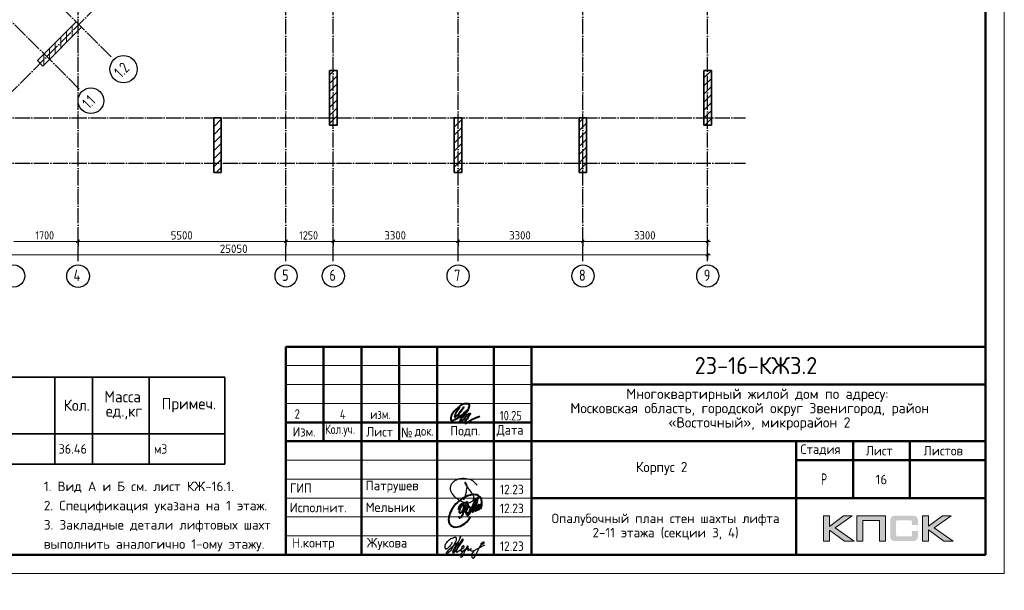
# Model space of a CAD drawing. Header units: millimetres. Extents: x -49773 to 2322955, y -3321 to 58485.
# Tile 179 of 256: x 805153 to 831189, y -1879 to 13206. Entities that reach past the tile are written whole.
import ezdxf

# ---------------------------------------------------------------- set-up
doc = ezdxf.new("R2010")
doc.units = ezdxf.units.MM
doc.linetypes.add('______11', pattern=[500, 400, -50, 0, -50])
doc.linetypes.add('______5', pattern=[1100, 800, -100, 100, -100])
for name, color, linetype, lineweight in [('Standard', 7, 'Continuous', 25), ('Основная', 7, 'Continuous', 40), ('Размерная линия_ общее', 7, 'Continuous', 13), ('Стена наружная_ Сайдинг', 7, 'Continuous', 35)]:
    doc.layers.add(name, color=color, linetype=linetype, lineweight=lineweight)
doc.layers.add('Осевая линия_ общее', color=7, linetype='______5', lineweight=13, true_color=0xa0a0a0)
doc.styles.add('GOST 2.304-81', font='txt')
doc.styles.add('ISOCPEUR', font='txt')
doc.styles.add('Segoe UI Symbol', font='txt')

# ---------------------------------------------------------------- blocks, each defined once
blk = doc.blocks.new('яяя')
at = {"lineweight": 30}
for points in [[(345424, 110432), (345425, 110410), (345424, 110397), (345417, 110379), (345406, 110350), (345390, 110319), (345357, 110275), (345310, 110221), (345265, 110176), (345198, 110110), (345161, 110077), (345133, 110066), (345116, 110066), (345102, 110075), (345090, 110091), (345082, 110115), (345074, 110146), (345066, 110182), (345064, 110206), (345067, 110234), (345077, 110278), (345095, 110320), (345114, 110361), (345134, 110395), (345159, 110428), (345195, 110469), (345228, 110506), (345284, 110560), (345331, 110595), (345379, 110625), (345435, 110648), (345486, 110670), (345532, 110686), (345573, 110696), (345605, 110698), (345621, 110695), (345635, 110687), (345648, 110671), (345656, 110649), (345659, 110625), (345659, 110583), (345656, 110553), (345647, 110523), (345635, 110489), (345387, 110033), (345349, 109985), (345311, 109948), (345247, 109889), (345209, 109858), (345192, 109844), (345180, 109837), (345157, 109833), (345150, 109835), (345140, 109842), (345135, 109856), (345138, 109881), (345148, 109892), (345183, 109930), (345267, 110024), (345343, 110105), (345455, 110213), (345617, 110343), (345775, 110456), (345811, 110526), (345838, 110607), (345890, 110740), (345902, 110771), (345698, 110295), (345672, 110226), (345626, 110132), (345572, 110032), (345518, 109953), (345481, 109918), (345497, 110001), (345567, 110147), (345655, 110301), (345760, 110442)], [(345481, 109918), (345476, 109896), (345475, 109874), (345485, 109861), (345506, 109866), (345539, 109891), (345632, 109983), (345968, 110450), (346022, 110527), (346029, 110560), (346027, 110579), (346026, 110590), (346010, 110605), (345993, 110609), (345975, 110601), (345962, 110584), (345954, 110562), (345857, 110421), (345783, 110292), (345741, 110183), (345701, 110079), (345665, 109985), (345660, 109952), (345666, 109929), (345669, 109915), (345682, 109910), (345702, 109914), (345735, 109941), (345846, 110007), (346065, 110160), (346075, 110193), (346070, 110217), (346066, 110236), (346052, 110241), (346030, 110241), (346007, 110228), (345978, 110203), (345960, 110164), (345892, 110010), (345895, 109986), (345904, 109966), (345925, 109964), (345969, 109968), (346045, 110000), (346218, 110114), (346261, 110154), (346280, 110184), (346282, 110210), (346278, 110225), (346263, 110229), (346241, 110222), (346220, 110198), (346162, 110049), (345989, 109904), (345932, 109849), (345906, 109805), (345891, 109739), (345890, 109690), (345899, 109652), (345924, 109647), (345956, 109655), (345980, 109674), (346058, 109838), (346158, 110046), (346261, 110098), (346314, 110120), (346292, 110079), (346269, 110036), (346261, 110008), (346267, 109998), (346293, 109998), (346363, 110039), (346445, 110095), (346421, 110068), (346414, 110040), (346407, 110011), (346416, 109990), (346466, 109972), (346509, 109977), (346574, 109984), (347172, 110293)], [(346586, 109971), (346543, 109917), (346509, 109873), (346489, 109825), (346475, 109767), (346472, 109710), (346478, 109675), (346485, 109641), (346501, 109621), (346517, 109602), (346542, 109589), (346568, 109592), (346605, 109620), (346680, 109731), (346736, 109842), (346865, 110115), (346962, 110290), (346969, 110318), (346979, 110360), (347013, 110403), (347056, 110434), (347091, 110450), (347109, 110450), (347121, 110434), (347115, 110405), (347072, 110355), (347012, 110307), (346924, 110222)]]:
    blk.add_lwpolyline(points, dxfattribs=at)
blk = doc.blocks.new('Из_буфера32210')
at = {"color": 7, "lineweight": 25}
blk.add_lwpolyline([(357, 84), (386, 160), (399, 213), (405, 239), (412, 268), (420, 299), (427, 339), (434, 380), (437, 414), (438, 442), (436, 466), (430, 489), (425, 504), (417, 519), (409, 531), (405, 535), (403, 536), (400, 539), (394, 541), (387, 543), (383, 542), (379, 539), (377, 534), (377, 528), (379, 523), (438, 428), (470, 382), (484, 365), (504, 341), (528, 310), (551, 280), (562, 264), (575, 247), (582, 235), (589, 220), (599, 198), (606, 184), (610, 167), (611, 155), (612, 143), (611, 127), (609, 116), (603, 96), (596, 82), (588, 69), (579, 56), (563, 43), (551, 34), (539, 25), (524, 16), (511, 10), (494, 5), (481, 3), (456, 0), (432, 1), (415, 3), (396, 6), (375, 11), (355, 19), (336, 24), (310, 31), (293, 39), (269, 53), (243, 69), (223, 80), (202, 93), (180, 109), (152, 128), (126, 152), (98, 182), (77, 211), (52, 241), (32, 266), (20, 293), (8, 329), (3, 348), (1, 373), (0, 393), (1, 417), (6, 440), (13, 454), (20, 476), (26, 497), (38, 517), (47, 529), (60, 548), (75, 563), (95, 581), (115, 593), (135, 606), (161, 618), (187, 628), (213, 638), (251, 647), (282, 653), (319, 655), (353, 655), (384, 652), (418, 648), (460, 641), (503, 628), (544, 611), (579, 594), (611, 573), (639, 545), (666, 515), (679, 496), (694, 471)], dxfattribs=at)
blk = doc.blocks.new('Из_буфера5543')
at = {"layer": 'Основная'}
for points in [[(762, 497), (761, 475), (762, 458), (767, 452), (778, 451), (786, 456), (792, 470), (796, 479), (799, 485), (802, 495), (805, 507), (808, 516), (812, 533), (814, 535), (801, 505), (800, 490), (800, 477), (805, 470), (820, 476), (824, 483), (826, 494), (829, 504), (833, 526), (835, 530), (842, 548), (846, 564), (852, 580), (855, 593), (859, 605), (862, 610), (866, 617), (856, 574), (856, 555), (851, 540), (848, 519), (849, 504), (848, 495), (853, 493), (861, 496), (863, 501), (868, 518), (873, 541), (876, 550), (880, 574), (883, 591), (886, 612), (881, 686), (874, 707), (870, 726), (859, 756), (851, 767), (838, 790), (819, 809), (794, 828), (785, 830), (763, 839), (748, 848), (721, 853), (704, 855), (666, 856), (639, 856), (599, 849), (579, 842), (535, 829), (485, 816), (420, 783), (378, 759), (341, 732), (282, 688), (227, 640), (195, 610), (157, 566), (127, 518), (88, 464), (57, 403), (39, 361), (27, 325), (16, 296), (6, 253), (0, 203), (7, 156), (13, 124), (29, 84), (60, 48), (75, 35), (98, 20), (138, 4), (165, 0), (237, 4), (277, 13), (317, 25), (365, 46), (428, 93), (474, 130), (516, 180), (554, 236), (582, 281)], [(265, 457), (281, 514), (299, 558), (312, 579), (332, 604), (345, 612), (360, 622), (376, 623), (382, 623), (387, 620), (391, 616), (396, 603), (399, 595), (402, 580), (403, 561), (401, 532), (394, 489), (386, 464), (379, 450), (372, 431), (365, 419), (358, 406), (348, 395), (338, 381), (328, 373), (313, 368), (304, 368), (296, 375), (294, 382), (290, 395), (293, 410), (293, 423), (297, 453), (305, 480), (308, 489), (320, 515), (328, 532), (344, 563), (361, 581), (377, 600), (395, 620), (414, 636), (448, 646), (472, 651), (482, 649), (493, 639), (502, 619), (507, 608), (508, 574), (505, 541), (499, 519), (483, 494), (469, 476), (459, 470), (443, 469), (439, 469)], [(503, 678), (478, 638), (464, 604), (452, 565), (440, 538), (428, 496), (422, 475), (417, 459), (413, 438), (402, 411), (395, 387), (383, 357), (378, 335), (370, 322), (367, 317), (359, 302), (348, 280), (336, 260), (324, 251), (310, 240), (299, 237), (292, 237), (288, 239), (281, 248), (278, 254), (278, 272), (276, 276), (276, 280)], [(496, 377), (509, 373), (536, 381), (548, 392), (559, 405), (565, 424), (573, 446), (576, 461), (579, 481), (579, 496), (575, 512), (567, 526), (551, 531), (538, 533), (529, 527), (518, 519), (505, 506), (501, 498), (495, 491), (490, 482), (482, 466), (479, 458), (472, 435), (468, 429), (464, 416), (460, 401), (461, 392), (462, 373), (465, 356), (469, 345), (477, 337), (483, 324), (496, 316), (511, 315), (524, 318), (535, 326), (547, 340), (554, 347), (566, 364), (572, 374), (579, 385), (593, 419), (599, 436), (606, 452), (616, 479), (623, 504), (629, 521), (635, 533), (637, 542), (643, 556), (644, 557), (652, 576), (658, 592), (688, 673), (724, 750), (651, 489), (636, 412), (636, 406), (639, 402), (645, 401), (649, 402), (651, 406), (655, 416), (660, 420), (661, 427), (665, 436), (668, 446), (753, 720), (780, 779), (715, 511), (710, 476), (706, 424), (712, 420), (718, 419), (725, 426), (729, 430), (733, 436), (737, 445), (741, 458), (745, 471), (747, 484), (749, 488), (761, 511), (768, 534), (772, 548), (776, 561), (781, 570), (788, 582), (792, 587), (802, 594), (804, 592), (807, 589), (807, 579), (807, 575), (804, 562), (805, 556), (800, 541), (793, 526), (784, 512), (774, 498), (767, 491), (762, 486), (760, 488), (763, 507), (764, 513), (767, 525), (769, 537), (771, 545)]]:
    blk.add_lwpolyline(points, dxfattribs=at)

msp = doc.modelspace()

# ---------------------------------------------------------------- hatches: boundary and pattern name
h = msp.add_hatch(color=256)
h.paths.add_polyline_path([(827162.2, 90.4), (826934.7, 90.4), (826562.7, -189.7), (826562.7, 90.4), (826405.1, 90.4), (826405.1, -581.8), (826562.7, -581.8), (826562.7, -286.5), (826965.2, -581.8), (827216.9, -581.8), (826716.2, -226.3)])
h.paths.add_polyline_path([(827445, -36.2), (827890.4, -36.2), (827890.4, -581.8), (828046.6, -581.8), (828046.6, 90.4), (827880, 90.4), (827288.8, 90.4), (827288.8, -68.7), (827288.8, -581.8), (827445, -581.8)])
h.paths.add_polyline_path([(829184.8, 93.8), (829027.1, 93.8), (829027.1, -579), (829184.8, -579), (829184.8, -283), (829587.2, -579), (829838.9, -579), (829338.3, -222.9), (829784.3, 93.8), (829557.5, 93.8), (829184.8, -186.2)])
msp.add_hatch(color=256).paths.add_polyline_path([(828895.8, 19.1), (828893.7, 26.7), (828890.9, 33), (828887.5, 39.2), (828884, 45.4), (828880.5, 50.3), (828876.4, 55.1), (828872.2, 59.9), (828868.1, 64.1), (828862.6, 67.5), (828857, 71.7), (828850.8, 75.1), (828843.9, 77.9), (828837, 80.7), (828829.4, 83.4), (828821.8, 85.5), (828803.8, 89), (828784.4, 91.7), (828763, 93.1), (828739.5, 93.8), (828338.4, 93.8), (828314.9, 93.1), (828294.2, 91.7), (828274.1, 89), (828256.8, 85.5), (828248.5, 82.8), (828240.9, 80.7), (828234, 77.9), (828227.8, 74.5), (828221.6, 71.7), (828215.3, 67.5), (828210.5, 64.1), (828205.7, 59.9), (828201.5, 55.1), (828198.1, 50.3), (828193.9, 45.4), (828190.5, 39.2), (828187.7, 33), (828184.9, 26.1), (828182.2, 19.1), (828180.1, 11.5), (828176.6, -5.1), (828173.9, -23), (828171.8, -43.1), (828171.8, -65.2), (828171.8, -419.3), (828171.8, -441.4), (828173.9, -461.4), (828176.6, -480.1), (828180.1, -496.7), (828182.2, -504.3), (828184.9, -511.2), (828187.7, -518.1), (828190.5, -524.4), (828193.9, -529.9), (828198.1, -535.4), (828201.5, -540.3), (828205.7, -545.1), (828210.5, -549.3), (828216, -552.7), (828221.6, -556.2), (828227.8, -559.6), (828234, -563.1), (828241.6, -565.2), (828248.5, -567.9), (828256.8, -570), (828274.1, -574.1), (828294.2, -576.2), (828315.6, -578.3), (828338.4, -579), (828739.5, -579), (828763, -578.3), (828784.4, -576.9), (828803.8, -574.1), (828821.1, -570.7), (828829.4, -567.9), (828837, -565.8), (828843.9, -563.1), (828850.8, -559.6), (828857, -556.9), (828862.6, -552.7), (828868.1, -549.3), (828872.2, -545.1), (828876.4, -541), (828880.5, -535.4), (828884, -530.6), (828887.5, -524.4), (828890.9, -518.1), (828893.7, -511.9), (828895.8, -504.3), (828898.5, -496.7), (828902, -480.1), (828904.7, -462.1), (828906.1, -441.4), (828906.8, -419.3), (828906.8, -307.9), (828749.9, -307.9), (828749.9, -398.5), (828749.9, -404.7), (828749.2, -411), (828747.8, -416.5), (828746.4, -422), (828744.3, -426.9), (828742.2, -431), (828739.5, -435.2), (828736, -438.6), (828732.6, -442.1), (828728.4, -444.8), (828723.6, -446.9), (828718.7, -449), (828713.9, -450.4), (828707.7, -451.1), (828701.5, -451.8), (828695.2, -452.4), (828371.6, -452.4), (828366.1, -451.8), (828361.2, -451.1), (828357.1, -449), (828352.9, -446.9), (828348.8, -444.2), (828345.3, -441.4), (828341.9, -437.9), (828339.1, -433.8), (828336.4, -429.6), (828334.3, -425.5), (828332.2, -420.6), (828330.8, -415.8), (828328.7, -406.1), (828328.1, -396.4), (828328.1, -73.5), (828328.1, -68), (828328.7, -62.5), (828330.1, -57.6), (828331.5, -52.8), (828332.9, -48.6), (828335, -45.2), (828337.7, -41.7), (828340.5, -38.3), (828344, -35.5), (828347.4, -32.7), (828351.6, -30.6), (828355.7, -29.3), (828360.6, -27.9), (828365.4, -27.2), (828370.9, -26.5), (828376.5, -26.5), (828695.2, -26.5), (828701.5, -26.5), (828707.7, -27.2), (828713.2, -28.6), (828718, -30), (828722.9, -32), (828727.7, -34.1), (828731.9, -37.6), (828735.3, -40.3), (828738.8, -44.5), (828741.6, -48.6), (828744.3, -52.8), (828746.4, -57.6), (828747.8, -62.5), (828749.2, -68), (828749.9, -74.2), (828749.9, -80.4), (828749.9, -154.4), (828906.8, -154.4), (828906.8, -65.2), (828906.1, -43.1), (828904.7, -23), (828902, -5.1), (828897.8, 11.5)])

# ---------------------------------------------------------------- linework, layer by layer
at = {"color": 7, "linetype": 'Continuous', "lineweight": 35, "transparency": 33554687}
for p, q in [((806646.5, 13148.2), (805621.2, 12122.9)), ((806787.9, 13006.8), (806646.5, 13148.2)), ((805762.6, 11981.5), (806787.9, 13006.8)), ((805621.2, 12122.9), (805762.6, 11981.5)), ((813344.9, 11863.6), (813344.9, 10413.6)), ((813544.9, 11863.6), (813344.9, 11863.6)), ((813544.9, 10413.6), (813544.9, 11863.6)), ((823244.9, 11863.6), (823244.9, 10413.6)), ((823444.9, 11863.6), (823244.9, 11863.6)), ((823444.9, 10413.6), (823444.9, 11863.6)), ((810284.9, 10613.6), (810284.9, 9163.6)), ((810484.9, 10613.6), (810284.9, 10613.6)), ((810484.9, 9163.6), (810484.9, 10613.6)), ((816644.9, 10613.6), (816644.9, 9163.6)), ((816844.9, 10613.6), (816644.9, 10613.6)), ((816844.9, 9163.6), (816844.9, 10613.6)), ((819944.9, 10613.4), (819944.9, 9163.4)), ((820144.9, 10613.4), (819944.9, 10613.4)), ((820144.9, 9163.4), (820144.9, 10613.4)), ((813344.9, 10413.6), (813544.9, 10413.6)), ((823244.9, 10413.6), (823444.9, 10413.6)), ((810284.9, 9163.6), (810484.9, 9163.6)), ((816644.9, 9163.6), (816844.9, 9163.6)), ((819944.9, 9163.4), (820144.9, 9163.4))]:
    msp.add_line(p, q, dxfattribs=at)
at = {"color": 253, "linetype": '______5', "lineweight": 18, "true_color": 0xababab, "transparency": 33554687}
for p, q in [((806544.9, 12763.8), (806544.9, 13046.6)), ((806244.9, 12463.8), (806244.9, 12746.6)), ((805944.9, 12163.8), (805944.9, 12446.6)), ((805644.9, 12099.2), (805644.9, 12146.6)), ((813344.9, 11523.5), (813544.9, 11723.5)), ((823244.9, 11665.5), (823443.1, 11863.6)), ((813344.9, 11099.3), (813544.9, 11299.3)), ((823244.9, 11241.2), (823444.9, 11441.2)), ((823244.9, 10816.9), (823444.9, 11016.9)), ((813344.9, 10675), (813544.9, 10875)), ((810284.9, 10584.9), (810313.7, 10613.6)), ((813507.8, 10413.6), (813544.9, 10450.8)), ((816644.9, 10580.9), (816677.6, 10613.6)), ((819944.9, 10486.8), (820071.5, 10613.4)), ((823265.9, 10413.6), (823444.9, 10592.7)), ((810284.9, 10160.6), (810484.9, 10360.6)), ((816644.9, 10156.6), (816844.9, 10356.6)), ((819944.9, 10062.5), (820144.9, 10262.5)), ((810284.9, 9736.3), (810484.9, 9936.3)), ((816644.9, 9732.4), (816844.9, 9932.4)), ((819944.9, 9638.3), (820144.9, 9838.3)), ((810284.9, 9312.1), (810484.9, 9512.1)), ((816644.9, 9308.1), (816844.9, 9508.1)), ((819944.9, 9214), (820144.9, 9414))]:
    msp.add_line(p, q, dxfattribs=at)
at = {"color": 253, "linetype": '______11', "lineweight": 18, "true_color": 0xababab, "transparency": 33554687}
for p, q in [((806694.9, 12913.8), (806694.9, 13099.8)), ((806394.9, 12613.8), (806394.9, 12896.6)), ((806094.9, 12313.8), (806094.9, 12596.6)), ((805794.9, 12013.8), (805794.9, 12296.6)), ((813344.9, 11735.7), (813472.9, 11863.6)), ((813344.9, 11311.4), (813544.9, 11511.4)), ((823244.9, 11453.3), (823444.9, 11653.3)), ((823244.9, 11029.1), (823444.9, 11229.1)), ((813344.9, 10887.2), (813544.9, 11087.2)), ((823244.9, 10604.8), (823444.9, 10804.8)), ((810284.9, 10372.7), (810484.9, 10572.7)), ((813344.9, 10462.9), (813544.9, 10662.9)), ((816644.9, 10368.8), (816844.9, 10568.8)), ((819944.9, 10274.7), (820144.9, 10474.7)), ((810284.9, 9948.5), (810484.9, 10148.5)), ((816644.9, 9944.5), (816844.9, 10144.5)), ((819944.9, 9850.4), (820144.9, 10050.4)), ((810284.9, 9524.2), (810484.9, 9724.2)), ((816644.9, 9520.3), (816844.9, 9720.3)), ((819944.9, 9426.1), (820144.9, 9626.1)), ((810348.6, 9163.6), (810484.9, 9299.9)), ((816712.6, 9163.6), (816844.9, 9296)), ((820106.5, 9163.4), (820144.9, 9201.9))]:
    msp.add_line(p, q, dxfattribs=at)
at = {"lineweight": 0}
for points in [[(826405.1, -581.8), (826405.1, 90.4), (826562.7, 90.4), (826562.7, -189.7), (826934.7, 90.4), (827162.2, 90.4), (826716.2, -226.3), (827216.9, -581.8), (826965.2, -581.8), (826562.7, -286.5), (826562.7, -581.8), (826405.1, -581.8)], [(827445, -581.8), (827445, -36.2), (827890.4, -36.2), (827890.4, -581.8), (828046.6, -581.8), (828046.6, 90.4), (827880, 90.4), (827288.8, 90.4), (827288.8, -68.7), (827288.8, -581.8), (827445, -581.8)], [(829027.1, -579), (829027.1, 93.8), (829184.8, 93.8), (829184.8, -186.2), (829557.5, 93.8), (829784.3, 93.8), (829338.3, -222.9), (829838.9, -579), (829587.2, -579), (829184.8, -283), (829184.8, -579), (829027.1, -579)]]:
    msp.add_lwpolyline(points, close=True, dxfattribs=at)
at = {"layer": 'Standard', "color": 7, "linetype": 'Continuous', "lineweight": 35, "transparency": 33554687}
for p, q in [((792080.1, 3758.8), (810580.1, 3758.8)), ((806080.1, 3758.8), (806080.1, 2258.8)), ((807080.1, 3758.8), (807080.1, 2258.8)), ((808580.1, 3758.8), (808580.1, 2258.8)), ((810580.1, 3758.8), (810580.1, 2258.8)), ((810580.1, 2258.8), (792080.1, 2258.8)), ((806080.1, 2258.8), (806080.1, 1458.8)), ((807080.1, 2258.8), (807080.1, 1458.8)), ((808580.1, 2258.8), (808580.1, 1458.8)), ((810580.1, 2258.8), (810580.1, 2258.8)), ((810580.1, 2258.8), (810580.1, 1458.8)), ((792080.1, 1458.8), (810580.1, 1458.8))]:
    msp.add_line(p, q, dxfattribs=at)
at = {"layer": 'Standard', "color": 7, "linetype": 'Continuous', "lineweight": 13, "transparency": 33554687}
for p, q in [((792080.1, 2258.8), (810580.1, 2258.8)), ((792080.1, 1458.8), (810580.1, 1458.8))]:
    msp.add_line(p, q, dxfattribs=at)
msp.add_lwpolyline([(789189.3, -1438.7), (831189.3, -1438.7), (831189.3, 57961.3), (789189.3, 57961.3), (789189.3, -1438.7)], close=True, dxfattribs=at)
at = {"layer": 'Standard', "color": 7, "linetype": 'Continuous', "lineweight": 50, "transparency": 33554687}
msp.add_lwpolyline([(791189.3, 57461.3), (830689.3, 57461.3), (830689.3, -938.7), (791189.3, -938.7), (791189.3, 57461.3)], close=True, dxfattribs=at)
at = {"layer": 'Осевая линия_ общее', "color": 253, "linetype": '______11', "lineweight": -3, "true_color": 0xa0a0a0, "transparency": 33554687}
for p, q in [((806694.9, 6823.6), (806694.9, 56903.6)), ((812194.9, 6823.6), (812194.9, 56903.6)), ((813444.9, 6823.6), (813444.9, 49413.6)), ((816744.9, 6823.6), (816744.9, 30043.6)), ((803747.4, 10107.6), (820258.3, 26618.6)), ((823344.9, 6823.6), (823344.9, 24033.6)), ((820044.9, 6823.6), (820044.9, 23923.6)), ((807572.8, 12221.9), (801109.9, 18684.8)), ((806724.3, 11373.3), (800261.3, 17836.3)), ((795524.9, 10613.6), (824344.9, 10613.6)), ((795524.9, 9413.6), (824344.9, 9413.6))]:
    msp.add_line(p, q, dxfattribs=at)
at = {"layer": 'Осевая линия_ общее', "color": 7, "linetype": 'Continuous', "lineweight": 25, "transparency": 33554687}
for centre, radius in [((807898.6, 11898.7), 359.3), ((807036.3, 11064.4), 339.6), ((804997.4, 6431.7), 292.4), ((806696.2, 6425.3), 298.8), ((812197.4, 6431.7), 292.4), ((813447.4, 6431.7), 292.4), ((816747.4, 6431.7), 292.4), ((820047.4, 6431.7), 292.4), ((823347.4, 6431.7), 292.4)]:
    msp.add_circle(centre, radius, dxfattribs=at)
at = {"layer": 'Основная', "color": 7, "ltscale": 100}
msp.add_spline([(816782, 2970.9), (816712.7, 2844.5), (816655.7, 2722.6), (816655.7, 2694.7), (816690.3, 2712.6), (816787.6, 2817.7), (816899.5, 2965.3), (816818.9, 2861.3), (816756.3, 2766.3), (816764.1, 2704.7), (816823.4, 2710.3), (816901.7, 2776.3), (816993.4, 2884.8), (817044.9, 2988.8), (817038.1, 3036.9), (816953.8, 3053.2), (816879.3, 3042.5), (816749.6, 2957.5), (816632.2, 2847.9), (816575.1, 2750.6), (816553.9, 2677.9), (816555, 2630.9), (816595.3, 2613), (816663.5, 2636.5), (816851.4, 2761.8), (817005.7, 2889.3), (816850, 2678.4), (816794.5, 2581.1), (816794.3, 2562.7), (816827.9, 2579.5), (816921.8, 2676.8), (817047.1, 2792), (817066.1, 2796.5), (817048.2, 2754), (816971.2, 2642.1), (816924.1, 2554.9), (816930.8, 2535.9), (816966.6, 2544.8), (817129.9, 2644.4), (817324.5, 2722.6)], degree=3, dxfattribs=at)
at = {"layer": 'Размерная линия_ общее', "color": 7, "linetype": 'Continuous', "lineweight": 13, "transparency": 33554687}
for p, q in [((804994.9, 7344.8), (806694.9, 7344.8)), ((806694.9, 7344.8), (812194.9, 7344.8)), ((812194.9, 7344.8), (813444.9, 7344.8)), ((813444.9, 7344.8), (816744.9, 7344.8)), ((816744.9, 7344.8), (820044.9, 7344.8)), ((820044.9, 7344.8), (823344.9, 7344.8)), ((823344.9, 7344.8), (823419.9, 7344.8)), ((798294.9, 6990), (823344.9, 6990)), ((823344.9, 6990), (823419.9, 6990))]:
    msp.add_line(p, q, dxfattribs=at)
at = {"layer": 'Размерная линия_ общее', "color": 7, "linetype": 'Continuous', "lineweight": 25, "transparency": 33554687}
for p, q in [((806657.4, 7307.3), (806732.4, 7382.3)), ((812157.4, 7307.3), (812232.4, 7382.3)), ((813407.4, 7307.3), (813482.4, 7382.3)), ((816707.4, 7307.3), (816782.4, 7382.3)), ((820007.4, 7307.3), (820082.4, 7382.3)), ((823307.4, 7307.3), (823382.4, 7382.3)), ((823307.4, 6952.5), (823382.4, 7027.5))]:
    msp.add_line(p, q, dxfattribs=at)
at = {"layer": 'Размерная линия_ общее', "color": 253, "linetype": 'Continuous', "lineweight": -3, "true_color": 0xa0a0a0, "transparency": 33554687}
for p, q in [((806694.9, 7344.8), (806694.9, 7469.8)), ((806694.9, 7344.8), (806694.9, 7219.8)), ((812194.9, 7344.8), (812194.9, 7469.8)), ((812194.9, 7344.8), (812194.9, 7219.8)), ((812194.9, 7344.8), (812194.9, 7323.6)), ((813444.9, 7344.8), (813444.9, 7469.8)), ((813444.9, 7344.8), (813444.9, 7219.8)), ((813444.9, 7344.8), (813444.9, 7323.6)), ((816744.9, 7344.8), (816744.9, 7469.8)), ((816744.9, 7344.8), (816744.9, 7219.8)), ((816744.9, 7344.8), (816744.9, 7344.8)), ((820044.9, 7344.8), (820044.9, 7469.8)), ((820044.9, 7344.8), (820044.9, 7219.8)), ((820044.9, 7344.8), (820044.9, 7337.2)), ((823344.9, 7344.8), (823344.9, 7469.8)), ((823344.9, 7344.8), (823344.9, 7219.8)), ((823344.9, 7344.8), (823344.9, 7337.2)), ((823344.9, 6990), (823344.9, 7115)), ((823344.9, 6990), (823344.9, 6865)), ((823344.9, 6990), (823344.9, 6975.9))]:
    msp.add_line(p, q, dxfattribs=at)
msp.add_lwpolyline([(806694.9, 7344.8), (806694.9, 7361.8), (806694.9, 7361.8), (806694.9, 7361.8), (806694.9, 7361.8), (806694.9, 7361.8), (806694.9, 7361.8), (806694.9, 7361.8), (806694.9, 7361.8), (806694.9, 7361.8), (806694.9, 7361.8), (806694.9, 7432)], dxfattribs=at)
at = {"layer": 'Стена наружная_ Сайдинг', "color": 7, "linetype": 'Continuous', "lineweight": 50, "transparency": 33554687}
for p, q in [((812189.2, 4561.3), (830689.3, 4561.3)), ((812189.2, -938.7), (812189.2, 4561.3)), ((816189.2, -938.7), (816189.2, 4561.3)), ((830689.3, 4561.3), (830689.3, -938.7)), ((818689.2, 3561.3), (830689.3, 3561.3)), ((818689.2, 2561.3), (812189.2, 2561.3)), ((812189.2, 2061.3), (818689.2, 2061.3)), ((818689.2, 2061.3), (830689.3, 2061.3)), ((825689.3, 1561.3), (830689.3, 1561.3)), ((818689.2, 561.3), (830689.3, 561.3)), ((812189.2, -938.7), (830689.3, -938.7))]:
    msp.add_line(p, q, dxfattribs=at)
at = {"layer": 'Стена наружная_ Сайдинг', "color": 7, "linetype": 'Continuous', "lineweight": 13, "transparency": 33554687}
for p, q in [((812189.2, 4061.3), (818689.2, 4061.3)), ((812189.2, 3561.3), (818689.2, 3561.3)), ((812189.2, 3061.3), (818689.2, 3061.3)), ((812189.2, 1561.3), (818689.2, 1561.3)), ((812189.2, 1061.3), (818689.2, 1061.3)), ((812189.2, 561.3), (818689.2, 561.3)), ((812189.2, 61.3), (818689.2, 61.3)), ((812189.2, -438.7), (818689.2, -438.7))]:
    msp.add_line(p, q, dxfattribs=at)
at = {"layer": 'Стена наружная_ Сайдинг', "color": 7, "linetype": 'Continuous', "lineweight": 50, "transparency": 33554687}
for points in [[(813189.2, 4561.3), (813189.2, 3311.3), (813189.2, 2061.3)], [(814189.2, 4561.3), (814189.2, 1811.3), (814189.2, -938.7)], [(815189.2, 4561.3), (815189.2, 3311.3), (815189.2, 2061.3)], [(817689.2, 4561.3), (817689.2, 1811.3), (817689.2, -938.7)], [(818689.2, 4561.3), (818689.2, 1811.3), (818689.2, -938.7)], [(825689.3, -938.7), (825689.3, 561.3), (825689.3, 2061.3)], [(827189.3, 561.3), (827189.3, 1311.3), (827189.3, 2061.3)], [(828689.3, 2061.3), (828689.3, 1311.3), (828689.3, 561.3)]]:
    msp.add_lwpolyline(points, dxfattribs=at)

# ---------------------------------------------------------------- block references
at = {"color": 1, "ltscale": 100}
msp.add_blockref('Из_буфера32210', (816544.3, 427.2), dxfattribs=at)
at = {"color": 2, "lineweight": 60, "xscale": 0.5, "yscale": 0.5, "zscale": 0.5}
msp.add_blockref('яяя', (643868.5, -55825.1), dxfattribs=at)
at = {"layer": 'Основная'}
msp.add_blockref('Из_буфера5543', (816491.7, -205.5), dxfattribs=at)

# ---------------------------------------------------------------- texts
at = {"layer": 'Standard', "color": 7, "linetype": 'Continuous', "lineweight": 50, "transparency": 33554687, "insert": (823001.8, 3836.3), "char_height": 450, "width": 3586.382, "attachment_point": 7, "style": 'ISOCPEUR'}
msp.add_mtext('\\W0.95;23-16-КЖ3.2', dxfattribs=at)
at = {"layer": 'Standard', "color": 7, "linetype": 'Continuous', "lineweight": 25, "transparency": 33554687}
for s, insert, char_height, width, attachment_point, style in [('\\W0.99;Многоквартирный жилой дом по адресу: ', (821192.8, 3106.3), 270, 7123.089, 7, 'ISOCPEUR'), ('\\W0.95;Масса', (807392.8, 3090.2), 300, 1252.119, 7, 'ISOCPEUR'), ('\\W0.99;Московская область, городской округ Звенигород, район ', (819714.5, 2728.3), 270, 10078.117, 7, 'ISOCPEUR'), ('\\W0.93;Кол.', (806319.9, 2863.3), 300, 888.231, 7, 'ISOCPEUR'), ('\\W0.96;Примеч.', (808908.1, 2824.4), 300, 1552.772, 7, 'ISOCPEUR'), ('\\W0.94;ед.,кг', (807430.3, 2640.2), 300, 1175.807, 7, 'ISOCPEUR'), ('2', (812491.3, 2908.2), 250, 283.333, 2, 'GOST 2.304-81'), ('4', (813695.8, 2899.3), 250, 283.333, 2, 'GOST 2.304-81'), ('10.25', (817849.7, 2613.4), 250, 693.365, 7, 'GOST 2.304-81'), ('\\W0.99;«Восточный», микрорайон 2', (822306.5, 2350.3), 270, 4896.236, 7, 'ISOCPEUR'), ('изм.', (814695.8, 2899.3), 250, 283.333, 2, 'GOST 2.304-81'), ('\\W0.93;Изм.', (812370.5, 2186.1), 250, 752.897, 7, 'ISOCPEUR'), ('\\W0.79;Кол.уч.', (813225.9, 2186.1), 250, 973.657, 7, 'ISOCPEUR'), ('\\W0.94;Лист', (814314.2, 2186.1), 250, 866.919, 7, 'ISOCPEUR'), ('\\W0.91;№', (815234.7, 2168.7), 250, 477.949, 7, 'Segoe UI Symbol'), ('\\W0.84;док.', (815598.9, 2168.7), 250, 649.802, 7, 'ISOCPEUR'), ('\\W0.94;Подп.', (816539.2, 2175.7), 250, 916.954, 7, 'ISOCPEUR'), ('\\W0.94;Дата', (817766.4, 2186.1), 250, 967.736, 7, 'ISOCPEUR'), ('\\W0.94;36.46', (806180.1, 1733.8), 250, 916.954, 7, 'ISOCPEUR'), ('\\W0.88;м3', (808706.4, 1733.8), 250, 484.994, 7, 'ISOCPEUR'), ('\\W0.96;Стадия', (825799.3, 1686.1), 250, 1243.904, 7, 'ISOCPEUR'), ('\\W0.94;Лист', (827527, 1686.1), 250, 866.919, 7, 'ISOCPEUR'), ('\\W0.96;Листов', (829052.9, 1686.1), 250, 1218.997, 7, 'ISOCPEUR'), ('\\W0.96;Корпус 2', (821446.8, 1171.3), 270, 1614.451, 7, 'ISOCPEUR'), ('\\W0.62;Р', (826347, 911.3), 300, 276.791, 7, 'ISOCPEUR'), ('\\W0.92;ГИП', (812300, 698.8), 250, 689.612, 7, 'ISOCPEUR'), ('\\W0.97;Патрушев', (814300.1, 698.8), 250, 1670.192, 7, 'ISOCPEUR'), ('\\W0.88;12.23', (817852.3, 662.6), 250, 834.251, 7, 'ISOCPEUR'), ('\\W0.97;Исполнит.', (812294.3, 183.1), 250, 1645.076, 7, 'ISOCPEUR'), ('\\W0.96;Мельник', (814300.1, 192.7), 250, 1394.321, 7, 'ISOCPEUR'), ('\\W0.88;12.23', (817852.3, 162.6), 250, 834.251, 7, 'ISOCPEUR'), ('\\W0.96;Н.контр', (812356.8, -816.9), 250, 1319.134, 7, 'ISOCPEUR'), ('\\W0.96;Жукова', (814331.7, -816.9), 250, 1269.071, 7, 'ISOCPEUR'), ('\\W0.88;12.23', (817852.3, -837.4), 250, 834.251, 7, 'ISOCPEUR')]:
    msp.add_mtext(s, dxfattribs=dict(at, insert=insert, char_height=char_height, width=width, attachment_point=attachment_point, style=style))
at = {"layer": 'Standard', "color": 7, "linetype": 'Continuous', "lineweight": 13, "transparency": 33554687, "insert": (827939.3, 1051.4), "char_height": 250, "width": 393.75, "attachment_point": 5, "style": 'ISOCPEUR'}
msp.add_mtext('\\A1;{\\fISOCPEUR|i0|b0;\\H250.000000;\\W1.000000;\\C7;16}\\P', dxfattribs=at)
at = {"layer": 'Standard', "color": 7, "linetype": 'Continuous', "lineweight": 13, "transparency": 33554687, "insert": (805792, 995.6), "char_height": 252.977, "width": 6075.871, "attachment_point": 1, "line_spacing_factor": 1.204819}
msp.add_mtext('{\\fISOCPEUR|b0|i0|c0|p0;1. Вид А и Б см. лист КЖ-16.1.}\\P{\\fISOCPEUR|b0|i0|c0|p34;2. Спецификация указана на 1 этаж.\\P3.\\A0; Закладные детали лифтовых шахт выполнить аналогично 1-ому этажу.}', dxfattribs=at)
at = {"layer": 'Standard', "color": 7, "linetype": 'Continuous', "lineweight": 25, "transparency": 33554687, "insert": (822232.5, 147.7), "char_height": 250, "width": 6166.875, "attachment_point": 2, "line_spacing_factor": 0.903614}
msp.add_mtext('\\A1;{\\fISOCPEUR|i0|b0;\\H250.000000;\\W1.000000;\\C7;Опалубочный план стен шахты лифта}\\P{\\fISOCPEUR|i0|b0;\\H250.000000;\\W1.000000;\\C7;2-11 этажа (секции 3, 4)}\\P', dxfattribs=at)
at = {"layer": 'Осевая линия_ общее', "color": 7, "linetype": 'Continuous', "lineweight": 25, "transparency": 33554687, "char_height": 300, "attachment_point": 7, "rotation": 45, "style": 'ISOCPEUR'}
for s, insert, width in [('\\W0.79;1.2', (807831.8, 11647.4), 568.071), ('\\W0.68;1.1', (806990.7, 10834.2), 492.485)]:
    msp.add_mtext(s, dxfattribs=dict(at, insert=insert, width=width))
at = {"layer": 'Осевая линия_ общее', "color": 7, "linetype": 'Continuous', "lineweight": 25, "transparency": 33554687, "char_height": 300, "attachment_point": 7, "style": 'ISOCPEUR'}
for s, insert, width in [('\\W0.80;4', (806576.2, 6294.8), 359.83), ('\\W0.78;5', (812092.4, 6301.2), 326.426), ('\\W0.78;6', (813342.4, 6301.2), 326.407), ('\\W0.78;7', (816642.4, 6301.2), 326.407), ('\\W0.78;8', (819942.4, 6301.2), 326.407), ('\\W0.78;9', (823242.4, 6301.2), 326.407)]:
    msp.add_mtext(s, dxfattribs=dict(at, insert=insert, width=width))
at = {"layer": 'Размерная линия_ общее', "color": 7, "linetype": 'Continuous', "lineweight": 25, "transparency": 33554687, "char_height": 220, "attachment_point": 7, "style": 'ISOCPEUR'}
for s, insert, width in [('\\W0.87;1700', (805569.9, 7394.8), 666.903), ('\\W0.93;5500', (809147.9, 7394.8), 718.094), ('\\W0.87;1250', (812544.9, 7394.8), 666.903), ('\\W0.93;3300', (814798, 7394.8), 718.087), ('\\W0.93;3300', (818097.9, 7394.8), 718.108), ('\\W0.93;3300', (821397.9, 7394.8), 718.108), ('\\W0.95;25050', (810445.9, 7040), 873.356)]:
    msp.add_mtext(s, dxfattribs=dict(at, insert=insert, width=width))

doc.saveas('drawing.dxf')
